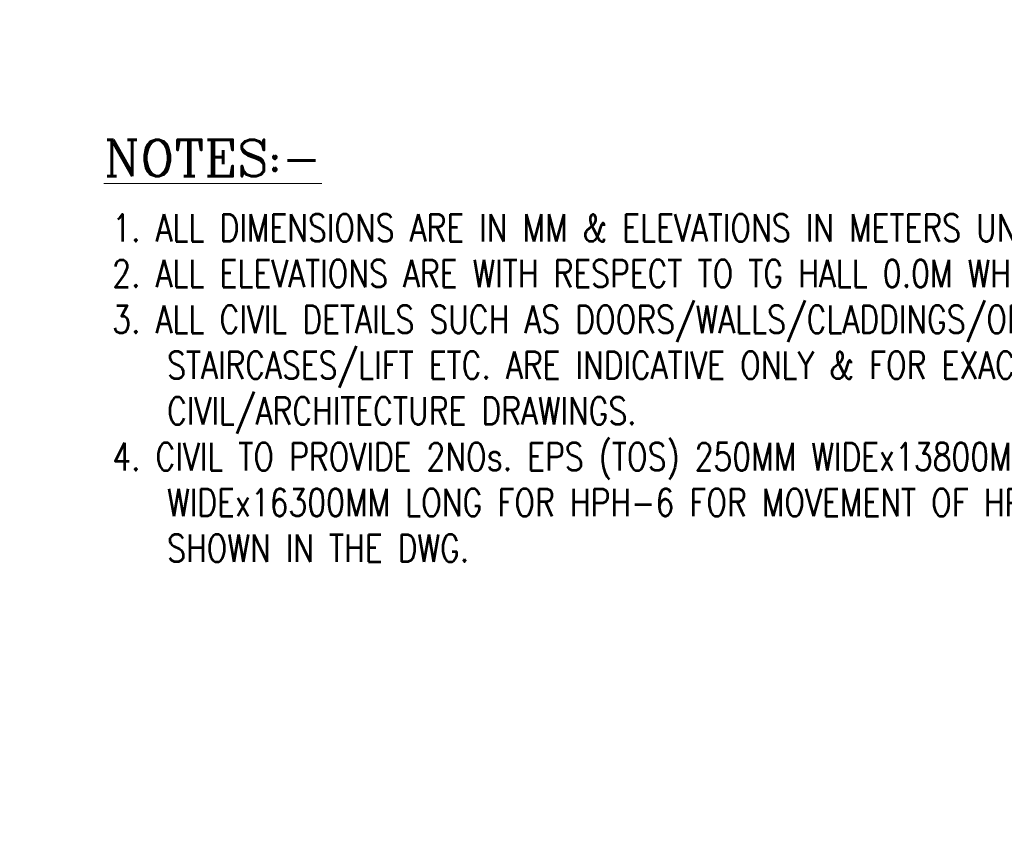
# Model space of a CAD drawing. Extents: x -287416 to 4934791, y -504132 to 1826789.
# Tile 74 of 132: x 102628 to 118773, y -163911 to -150383. Entities that reach past the tile are written whole.
import ezdxf

# ---------------------------------------------------------------- set-up
doc = ezdxf.new("R2010")
doc.units = 0
doc.header["$LTSCALE"] = 800
doc.header["$MEASUREMENT"] = 0
doc.layers.add('T', color=3, linetype='CONTINUOUS', lineweight=15)
doc.layers.add('TEXT', color=3, linetype='CONTINUOUS', lineweight=15)
doc.styles.add('R', font='ROMANC')
doc.styles.add('ROMANC', font='romanc')
doc.styles.add('ROMANS', font='ISO9.shx', dxfattribs={"width": 0.8})
doc.styles.add('S3', font='ROMANS1.SHX', dxfattribs={"width": 0.8})

msp = doc.modelspace()

# ---------------------------------------------------------------- texts
at = {"layer": 'T', "attachment_point": 1}
for s, insert, char_height, width, style in [('\\pi152.64;MACHINE ROOM \\P\\pi421.21;AT EL.24.5M', (-4564.8, -158266.6), 300, 3025.285, 'S3'), ('\\pi403.47; ROOF OF AHU \\P\\pi346.33;ROOM AT 27.0M', (69461.5, -161877.9), 400, 5702.174, 'ROMANC')]:
    msp.add_mtext(s, dxfattribs=dict(at, insert=insert, char_height=char_height, width=width, style=style))
at = {"layer": 'TEXT', "style": 'R'}
msp.add_text('%%UNOTES:-', height=600, dxfattribs=at).set_placement((104009.5, -152948.9))
at = {"layer": 'TEXT', "char_height": 450, "attachment_point": 1, "style": 'ROMANS'}
for s, insert, width in [('\\pi229.15;COLUMNS TO BE RAISED UPTO \\P\\pi1437.7;33.0M FOR PROVIDING \\P\\pi417.72;SUPPORTING STRUCTURE FOR  \\P\\pi512.01;CRITICAL PIPING AND POWER \\P\\pi2629.1;CYCLE PIPING', (50083.4, -150390.5), 8892.585), ('\\pi-450,l450;{\\Fromans|c0;1. ALL DIMENSIONS ARE IN MM & ELEVATIONS IN METERS UNLESS STATED OTHERWISE. \\P\\pi-900,l900;2. ALL ELEVATIONS ARE WITH RESPECT TO TG HALL 0.0M WHICH CORRESPONDS TO    RL(+)219.0M  \\P3. ALL CIVIL DETAILS SUCH AS DOORS/WALLS/CLADDINGS/OPENINGS/TOILETS/ STAIRCASES/LIFT ETC. ARE INDICATIVE ONLY & FOR EXACT DETAILS REFER CIVIL/ARCHITECTURE DRAWINGS. \\P4. CIVIL TO PROVIDE 2NOs. EPS (TOS) 250MM WIDEx13800MM LONG FOR HPH-5, 250MM WIDEx16300MM LONG FOR HPH-6 FOR MOVEMENT OF HP.HEATERS AS PER LOCATION SHOWN IN THE DWG. }', (104145.1, -153567.1), 25083.616)]:
    msp.add_mtext(s, dxfattribs=dict(at, insert=insert, width=width))

doc.saveas('drawing.dxf')
